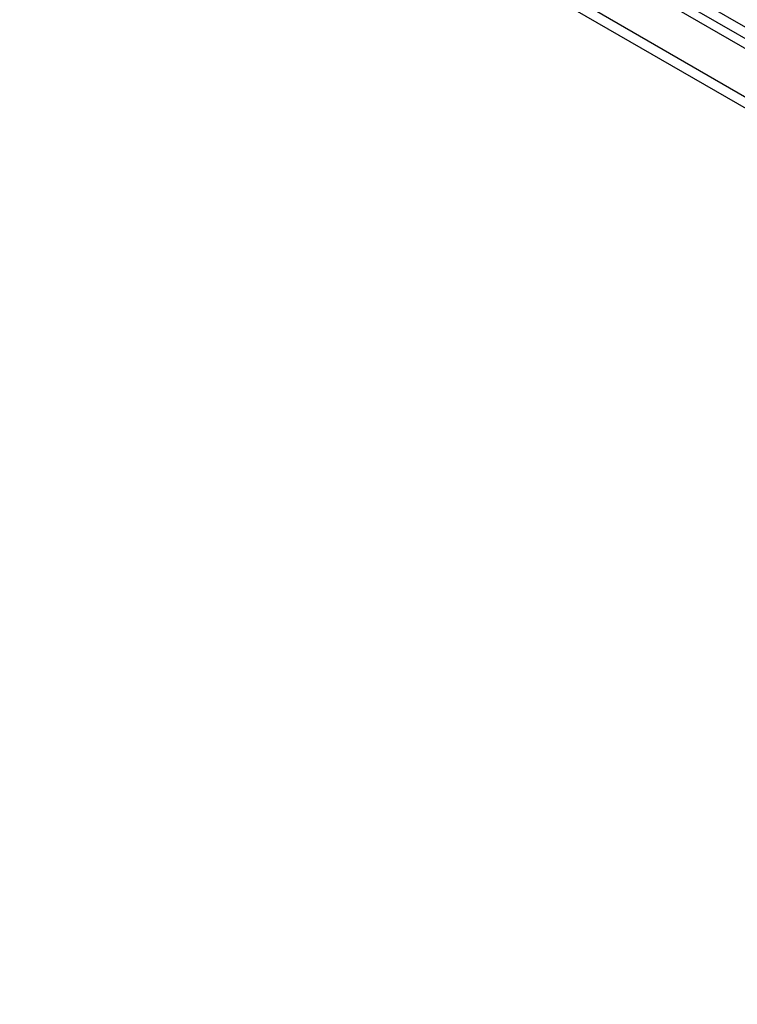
# Model space of a CAD drawing. Header units: inches. Extents: x 25 to 627, y 68 to 290.
# Tile 154 of 250: x 543 to 553, y 259 to 273. Entities that reach past the tile are written whole.
import ezdxf

# ---------------------------------------------------------------- set-up
doc = ezdxf.new("R2010")
doc.units = ezdxf.units.IN
doc.header["$MEASUREMENT"] = 0
doc.layers.add('Visible Edges(ANSI)', color=7, linetype='Continuous', lineweight=25)
doc.layers.add('Visible Tangent Edges(ANSI)', color=7, linetype='Continuous', lineweight=25)

msp = doc.modelspace()

# ---------------------------------------------------------------- linework, layer by layer
at = {"layer": 'Visible Edges(ANSI)'}
msp.add_line((533.857, 284.211), (576.004, 259.877), dxfattribs=at)
at = {"layer": 'Visible Tangent Edges(ANSI)'}
for p, q in [((576.275, 260.019), (533.989, 284.433)), ((533.919, 284.312), (576.205, 259.898)), ((533.267, 283.87), (575.414, 259.536)), ((575.344, 259.415), (533.197, 283.749))]:
    msp.add_line(p, q, dxfattribs=at)

doc.saveas('drawing.dxf')
